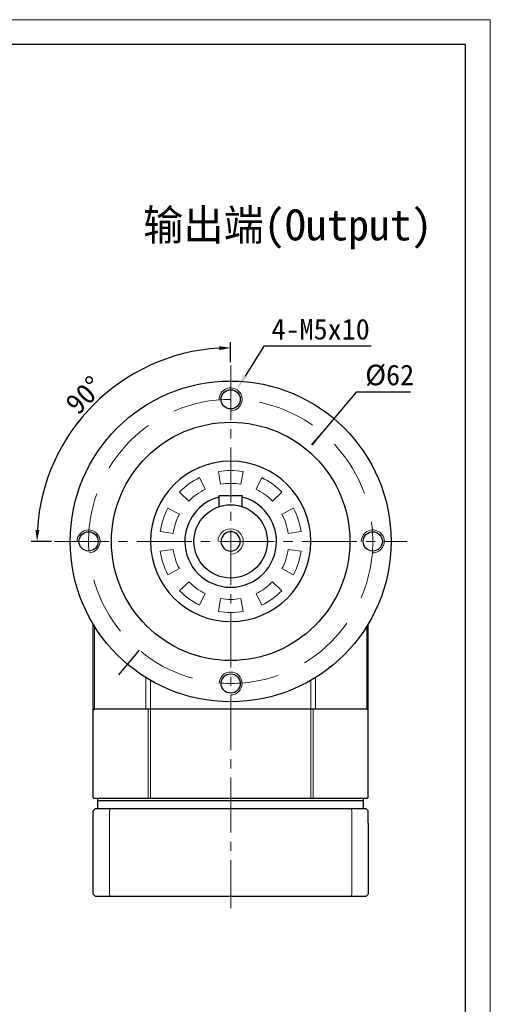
# Model space of a CAD drawing. Header units: millimetres. Extents: x 1379 to 1834, y 1015 to 1337.
# Tile 10 of 10: x 1732 to 1834, y 1122 to 1337. Entities that reach past the tile are written whole.
import ezdxf

# ---------------------------------------------------------------- set-up
doc = ezdxf.new("R2010")
doc.units = ezdxf.units.MM
doc.header["$PDSIZE"] = -5
for name, pattern in [('DASHED', [19.05, 12.7, -6.35]), ('JIS_02_2.0', [3, 2, -1]), ('点画线', [18, 12, -2, 2, -2])]:
    doc.linetypes.add(name, pattern=pattern)
doc.layers.get('0').update_dxf_attribs({"lineweight": 18})
doc.layers.get('Defpoints').update_dxf_attribs({"lineweight": 18})
for name, color, linetype, lineweight in [('7中心线层', 7, '点画线', 18), ('中心线', 7, 'JIS_02_2.0', 13), ('图框_外框线', 7, 'Continuous', 18), ('尺寸线', 7, 'Continuous', 18), ('尺寸线层', 3, 'Continuous', 18), ('标注线', 7, 'Continuous', 20), ('粗实线', 7, 'Continuous', 50), ('细实线', 7, 'Continuous', 18)]:
    doc.layers.add(name, color=color, linetype=linetype, lineweight=lineweight)
doc.styles.add('工程字', font='txt')
doc.dimstyles.new('DIMSTYLE_17', dxfattribs={"dimtxt": 8, "dimasz": 12, "dimexe": 0.18, "dimexo": 0.0625, "dimgap": 0.09, "dimtad": 1, "dimtih": 1, "dimtoh": 1, "dimdec": 3, "dimdsep": 46, "dimtxsty": 'Standard', "dimblk": '_CAXARROW', "dimcen": 0.09, "dimdle": 24, "dimadec": 0, "dimazin": 0, "dimtfac": 0.7, "dimtdec": 3, "dimtofl": 0, "dimtmove": 0, "dimatfit": 3, "dimfxl": 1, "dimtolj": 1, "dimarcsym": 0})
doc.dimstyles.new('副本 ISO-25', dxfattribs={"dimtxt": 4.5, "dimasz": 2.5, "dimexe": 1.25, "dimexo": 0.625, "dimtad": 1, "dimtxsty": '工程字', "dimcen": 2.5, "dimdle": 5, "dimadec": 0, "dimazin": 0, "dimtfac": 1, "dimtmove": 0, "dimatfit": 3, "dimfxl": 1, "dimtolj": 1, "dimarcsym": 0})

# ---------------------------------------------------------------- blocks, each defined once
blk = doc.blocks.new('_CAXARROW')
blk.add_hatch(color=0).paths.add_polyline_path([(0, 0), (-1, 0.125), (-1, -0.125)], flags=0)
blk = doc.blocks.new('*X34')
at = {"layer": 'Defpoints', "color": 0, "lineweight": -2}
for p in [(1797.73, 1246.74), (1757.82, 1199.29)]:
    blk.add_point(p, dxfattribs=at)
at = {"layer": '尺寸线层', "color": 0, "linetype": 'ByBlock', "lineweight": -2}
for p, q in [((1805.16, 1255.59), (1795.47, 1244.07)), ((1816.99, 1255.59), (1805.16, 1255.59)), ((1795.47, 1244.07), (1797.73, 1246.74)), ((1777.68, 1223.02), (1777.86, 1223.02)), ((1777.77, 1222.93), (1777.77, 1223.11)), ((1757.82, 1199.29), (1753.32, 1193.93))]:
    blk.add_line(p, q, dxfattribs=at)
at = {"layer": '尺寸线层', "color": 0, "lineweight": -2, "xscale": 3.5, "yscale": 3.5, "zscale": 3.5, "rotation": 49.93845081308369}
blk.add_blockref('_CAXARROW', (1797.73, 1246.74), dxfattribs=at)
at = {"layer": '尺寸线层', "color": 0, "insert": (1812.47, 1259.24), "char_height": 4.5, "attachment_point": 5, "style": '工程字'}
blk.add_mtext('\\A1;%%C62', dxfattribs=at)
blk = doc.blocks.new('*X35')
at = {"layer": 'Defpoints', "color": 0, "lineweight": -2}
for p in [(1779.1, 1256.14), (1776.45, 1251.9)]:
    blk.add_point(p, dxfattribs=at)
at = {"layer": '尺寸线层', "color": 0, "linetype": 'ByBlock', "lineweight": -2}
for p, q in [((1785.01, 1265.64), (1780.95, 1259.11)), ((1808.39, 1265.64), (1785.01, 1265.64)), ((1777.68, 1254.02), (1777.86, 1254.02)), ((1777.77, 1253.93), (1777.77, 1254.11))]:
    blk.add_line(p, q, dxfattribs=at)
at = {"layer": '尺寸线层', "color": 0, "lineweight": -2, "xscale": 3.5, "yscale": 3.5, "zscale": 3.5, "rotation": 238.0807526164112}
blk.add_blockref('_CAXARROW', (1779.1, 1256.14), dxfattribs=at)
at = {"layer": '尺寸线层', "color": 0, "insert": (1797.4, 1269.29), "char_height": 4.5, "attachment_point": 5, "style": '工程字'}
blk.add_mtext('\\A1;4-M5x10', dxfattribs=at)
blk = doc.blocks.new('*X36')
at = {"layer": 'Defpoints', "color": 0, "lineweight": -2}
for p in [(1777.77, 1261.49), (1747.91, 1252.89), (1739.3, 1223.02), (1816.25, 1223.02), (1777.77, 1143.02)]:
    blk.add_point(p, dxfattribs=at)
at = {"layer": '尺寸线层', "color": 0, "lineweight": -2}
for p, q in [((1777.77, 1262.12), (1777.77, 1266.51)), ((1738.68, 1223.02), (1734.29, 1223.02))]:
    blk.add_line(p, q, dxfattribs=at)
blk.add_arc((1777.77, 1223.02), 42.24, 93.3917, 176.6083, dxfattribs=at)
for points in [[(1775.29, 1264.77), (1775.26, 1265.6), (1777.77, 1265.26)], [(1735.19, 1225.53), (1736.03, 1225.5), (1735.54, 1223.02)]]:
    blk.add_solid(points, dxfattribs=at)
at = {"layer": '尺寸线层', "color": 0, "insert": (1745.87, 1254.92), "char_height": 4.5, "attachment_point": 5, "rotation": 45, "style": '工程字'}
blk.add_mtext('\\A1;90%%d', dxfattribs=at)

msp = doc.modelspace()

# ---------------------------------------------------------------- linework, layer by layer
for start, end in [(0, 180), (270, 360)]:
    msp.add_arc((1777.7748, 1223.0179), 2.75, start, end)
at = {"layer": '7中心线层'}
for p, q in [((1777.7748, 1261.4911), (1777.7748, 1143.0179)), ((1739.3016, 1223.0179), (1816.248, 1223.0179))]:
    msp.add_line(p, q, dxfattribs=at)
at = {"layer": '中心线', "color": 0, "linetype": 'DASHED'}
msp.add_circle((1777.7748, 1223.0179), 31.0001, dxfattribs=at)
at = {"layer": '图框_外框线', "color": 3}
msp.add_lwpolyline([(1378.6159, 1014.548), (1834.4115, 1014.548), (1834.4115, 1336.8607), (1378.6159, 1336.8607)], close=True, dxfattribs=at)
at = {"layer": '图框_外框线', "color": 3, "lineweight": 25}
msp.add_lwpolyline([(1405.7466, 1019.9742), (1828.9854, 1019.9742), (1828.9854, 1331.4345), (1405.7466, 1331.4345)], close=True, dxfattribs=at)
at = {"layer": '尺寸线', "color": 7}
for p, q in [((1775.084, 1238.278), (1775.5756, 1235.4901)), ((1779.974, 1235.4901), (1780.4656, 1238.278)), ((1772.223, 1234.4008), (1770.982, 1236.9452)), ((1784.5676, 1236.9452), (1783.3266, 1234.4008)), ((1766.6283, 1233.782), (1768.6647, 1231.8155)), ((1786.885, 1231.8155), (1788.9213, 1233.782)), ((1766.5926, 1228.9636), (1764.0931, 1230.2926)), ((1791.4565, 1230.2926), (1788.957, 1228.9636)), ((1762.4301, 1225.1745), (1765.2335, 1224.7805)), ((1790.3162, 1224.7805), (1793.1195, 1225.1745)), ((1760.2748, 1223.0179), (1759.7748, 1223.0179)), ((1760.2748, 1223.0179), (1760.7793, 1223.0179)), ((1795.2748, 1223.0179), (1794.7703, 1223.0179)), ((1795.2748, 1223.0179), (1795.7748, 1223.0179)), ((1765.2335, 1221.2554), (1762.4301, 1220.8614)), ((1793.1195, 1220.8614), (1790.3162, 1221.2554)), ((1764.0931, 1215.7432), (1766.5926, 1217.0723)), ((1788.957, 1217.0723), (1791.4565, 1215.7432)), ((1768.6647, 1214.2204), (1766.6283, 1212.2539)), ((1788.9213, 1212.2539), (1786.885, 1214.2204)), ((1770.982, 1209.0907), (1772.223, 1211.6351)), ((1775.5756, 1210.5457), (1775.084, 1207.7579)), ((1780.4656, 1207.7579), (1779.974, 1210.5457)), ((1783.3266, 1211.6351), (1784.5676, 1209.0907))]:
    msp.add_line(p, q, dxfattribs=at)
for radius, start, end in [(15.4955, 80, 100), (15.4955, 116, 136), (12.6646, 80, 100), (15.4955, 44, 64), (12.6646, 116, 136), (12.6646, 44, 64), (15.4955, 152, 172), (12.6646, 152, 172), (12.6646, 8, 28), (15.4955, 8, 28), (15.4955, 188, 208), (12.6646, 188, 208), (12.6646, 332, 352), (15.4955, 332, 352), (12.6646, 224, 244), (12.6646, 296, 316), (15.4955, 224, 244), (15.4955, 296, 316), (12.6646, 260, 280), (15.4955, 260, 280)]:
    msp.add_arc((1777.7748, 1223.0179), radius, start, end, dxfattribs=at)
at = {"layer": '标注线', "color": 0, "lineweight": 0}
for p, q in [((1747.7748, 1204.9902), (1747.7748, 1186.5179)), ((1748.0778, 1186.5179), (1748.0778, 1204.4952)), ((1807.4718, 1204.4953), (1807.4718, 1186.5179)), ((1759.2521, 1193.321), (1759.2521, 1186.5179)), ((1760.3106, 1167.0179), (1760.3106, 1192.6864)), ((1795.2391, 1192.6864), (1795.2391, 1167.0179)), ((1796.2975, 1186.5179), (1796.2975, 1193.321)), ((1748.1127, 1186.4558), (1747.7748, 1186.1179)), ((1759.747, 1186.1179), (1759.8583, 1186.5179)), ((1759.747, 1167.1179), (1759.747, 1186.1179)), ((1795.6913, 1186.5179), (1795.8026, 1186.1179)), ((1795.8026, 1186.1179), (1795.8026, 1167.1179)), ((1807.3748, 1186.5179), (1807.7748, 1186.1179)), ((1751.507, 1164.7179), (1751.3173, 1164.2179)), ((1804.0427, 1164.7179), (1804.2323, 1164.2179)), ((1751.3173, 1164.2179), (1751.3173, 1146.0179)), ((1804.2323, 1164.2179), (1804.2323, 1146.0179)), ((1751.3173, 1146.0179), (1751.507, 1145.5179)), ((1804.2323, 1146.0179), (1804.0427, 1145.5179))]:
    msp.add_line(p, q, dxfattribs=at)
at = {"layer": '标注线', "color": 1, "lineweight": 0}
for p, q in [((1759.747, 1167.1179), (1759.7748, 1167.0179)), ((1795.8026, 1167.1179), (1795.7748, 1167.0179))]:
    msp.add_line(p, q, dxfattribs=at)
at = {"layer": '粗实线', "color": 0, "lineweight": 30}
for p, q in [((1775.2748, 1230.6173), (1775.2748, 1233.0179)), ((1775.2748, 1233.0179), (1780.2748, 1233.0179)), ((1780.2748, 1230.6173), (1780.2748, 1233.0179)), ((1747.7748, 1167.1179), (1747.7748, 1204.9902)), ((1807.7748, 1186.5179), (1807.7748, 1204.9902)), ((1807.7748, 1167.1179), (1807.7748, 1188.5179)), ((1747.7748, 1186.5179), (1748.0778, 1186.5179)), ((1748.0778, 1186.5179), (1759.2521, 1186.5179)), ((1759.2521, 1186.5179), (1760.3106, 1186.5179)), ((1760.3106, 1186.5179), (1795.2391, 1186.5179)), ((1795.2391, 1186.5179), (1796.2975, 1186.5179)), ((1796.2975, 1186.5179), (1807.4718, 1186.5179)), ((1807.7748, 1186.5179), (1807.4718, 1186.5179)), ((1747.7748, 1167.1179), (1747.8748, 1167.0179)), ((1747.8748, 1167.0179), (1807.6748, 1167.0179)), ((1807.7748, 1167.1179), (1807.6748, 1167.0179)), ((1747.7748, 1164.2179), (1748.2748, 1164.7179)), ((1748.2748, 1164.7179), (1807.2748, 1164.7179)), ((1748.7748, 1166.5179), (1806.7748, 1166.5179)), ((1807.2748, 1164.7179), (1807.7748, 1164.2179)), ((1807.7748, 1164.0179), (1807.7748, 1164.2179))]:
    msp.add_line(p, q, dxfattribs=at)
at = {"layer": '粗实线', "linetype": 'Continuous', "lineweight": 30}
for p, q in [((1748.7748, 1164.7179), (1748.7748, 1167.0179)), ((1806.7748, 1164.7179), (1806.7748, 1167.0179)), ((1748.2748, 1164.7179), (1759.747, 1164.7179)), ((1747.7748, 1146.0179), (1747.7748, 1164.2179)), ((1807.7748, 1161.5179), (1807.7748, 1164.2179)), ((1807.7748, 1161.5179), (1807.7748, 1146.0179)), ((1747.7748, 1146.0179), (1748.2748, 1145.5179)), ((1807.2748, 1145.5179), (1748.2748, 1145.5179)), ((1807.7748, 1146.0179), (1807.2748, 1145.5179))]:
    msp.add_line(p, q, dxfattribs=at)
at = {"layer": '粗实线', "color": 0, "lineweight": 30}
for radius in [35, 8]:
    msp.add_circle((1777.7748, 1223.0179), radius, dxfattribs=at)
at = {"layer": '粗实线', "linetype": 'ByBlock', "lineweight": 30}
for centre, radius in [((1777.7748, 1254.018), 2.1), ((1777.7748, 1223.0179), 26.0001), ((1746.7747, 1223.0179), 2.1), ((1808.7749, 1223.0179), 2.1), ((1777.7748, 1192.0179), 2.1)]:
    msp.add_circle(centre, radius, dxfattribs=at)
at = {"layer": '粗实线', "color": 0, "lineweight": 30}
for radius, start, end in [(17.5, 0, 180), (10, 104.477512, 180), (10, 0, 75.522488), (2.1, 0, 180), (17.5, 180, 0), (10, 180, 0), (2.1, 180, 0)]:
    msp.add_arc((1777.7748, 1223.0179), radius, start, end, dxfattribs=at)
at = {"layer": '细实线', "color": 0, "linetype": 'ByBlock', "lineweight": 15}
for centre, start, end in [((1777.7748, 1254.018), 270, 182.310935), ((1746.7747, 1223.0179), 272.310935, 180), ((1808.7749, 1223.0179), 267.689065, 180), ((1777.7748, 1192.0179), 270, 180)]:
    msp.add_arc(centre, 2.5, start, end, dxfattribs=at)

# ---------------------------------------------------------------- texts
at = {"layer": '尺寸线', "color": 0, "linetype": 'ByBlock', "insert": (1758.6799, 1295.4533), "char_height": 6.75, "width": 91.859498, "attachment_point": 1, "style": '工程字'}
msp.add_mtext('输出端(Output)', dxfattribs=at)

# ---------------------------------------------------------------- dimensions: what is measured, and where the dimension line sits
at = {"layer": '尺寸线层', "linetype": 'ByBlock'}
dim = msp.add_diameter_dim_2p(p1=(1776.453, 1251.896), p2=(1779.0966, 1256.14), text='4-M5x10', dimstyle='DIMSTYLE_17', override={"dimtxt": 4.5, "dimasz": 3.5, "dimgap": 1.4, "dimpost": '%%C<>', "dimtxsty": '工程字', "dimsah": 1, "dimdle": 7}, dxfattribs=at)
dim.commit()
dim.dimension.update_dxf_attribs({"geometry": '*X35', "text_midpoint": (1797.3995, 1265.6388), "dimtype": 163})
at = {"layer": '尺寸线层'}
dim = msp.add_angular_dim_2l(base=(1747.9077, 1252.8851), line1=((1739.3016, 1223.0179), (1816.248, 1223.0179)), line2=((1777.7748, 1261.4911), (1777.7748, 1143.0179)), dimstyle='副本 ISO-25', override={"dimtad": 1, "dimtih": 0, "dimtoh": 0, "dimsah": 1, "dimtdec": 0, "dimtzin": 0}, dxfattribs=at)
dim.commit()
dim.dimension.update_dxf_attribs({"geometry": '*X36', "text_midpoint": (1745.8747, 1254.918)})
at = {"layer": '尺寸线层', "linetype": 'ByBlock'}
dim = msp.add_diameter_dim_2p(p1=(1757.8228, 1199.2919), p2=(1797.7268, 1246.7439), dimstyle='DIMSTYLE_17', override={"dimtxt": 4.5, "dimasz": 3.5, "dimgap": 1.4, "dimpost": '%%C<>', "dimtxsty": '工程字', "dimsah": 1, "dimdle": 7, "dimtzin": 8}, dxfattribs=at)
dim.commit()
dim.dimension.update_dxf_attribs({"geometry": '*X34', "text_midpoint": (1812.4679, 1255.5867), "dimtype": 163})

doc.saveas('drawing.dxf')
